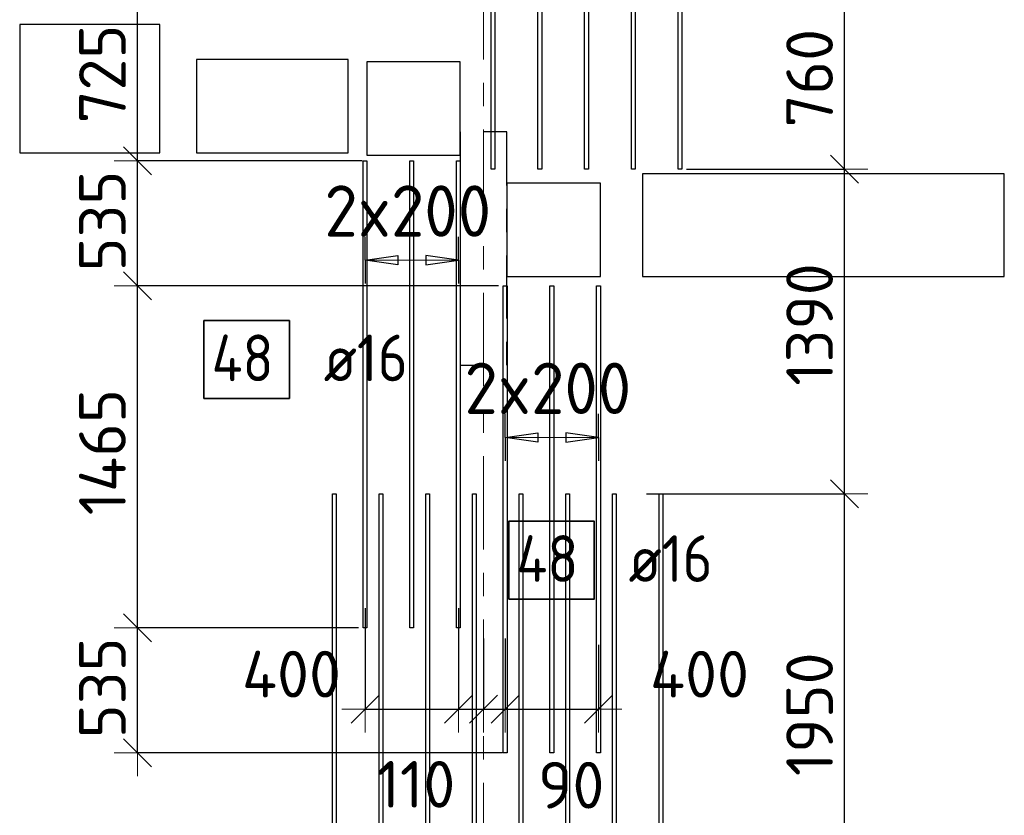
# Model space of a CAD drawing. Header units: metres. Extents: x -38 to 107, y -15 to 21.
# Tile 44 of 133: x 52.96 to 57.18, y 3.87 to 7.28. Entities that reach past the tile are written whole.
import ezdxf

# ---------------------------------------------------------------- set-up
doc = ezdxf.new("R2010")
doc.units = ezdxf.units.M
doc.header["$PDMODE"] = 65
for name, pattern in [('______11', [0.5, 0.4, -0.05, 0, -0.05]), ('______2', [0.0405, 0.03, -0.0105]), ('______5', [1.1, 0.8, -0.1, 0.1, -0.1])]:
    doc.linetypes.add(name, pattern=pattern)
for name, color, linetype, lineweight in [('XR$2$Осевая линия (1)', 7, '______5', 13), ('XR$4$Перекрытие (1)', 7, 'Continuous', 35), ('XR$4$Размерная линия (1)', 7, 'Continuous', 13)]:
    doc.layers.add(name, color=color, linetype=linetype, lineweight=lineweight)
for name, color, linetype, lineweight, true_color in [('XR$4$Арм.стержн.Доп. Арм верхн.зоны Х', 7, 'Continuous', 35, 0x8c8cff), ('XR$4$Арм.стержн.Доп. Арм. верхн.зоны У', 7, 'Continuous', 35, 0x739641), ('XR$6$Стена_ бетон несущ.', 7, 'Continuous', 70, 0xb4b496)]:
    doc.layers.add(name, color=color, linetype=linetype, lineweight=lineweight, true_color=true_color)
doc.styles.add('ISOCPEUR', font='txt')
doc.dimstyles.new('DIMSTYLE_3', dxfattribs={"dimtxt": 0.2, "dimasz": 0.2, "dimexe": 0, "dimexo": 0, "dimgap": 0.1, "dimtad": 2, "dimdec": 0, "dimlfac": 1000, "dimrnd": 5, "dimzin": 12, "dimdsep": 46, "dimtxsty": 'ISOCPEUR', "dimblk1": 'ALL_ML_STRICH', "dimblk2": 'ALL_ML_STRICH', "dimsah": 1, "dimcen": 0, "dimclrd": 7, "dimclre": 256, "dimclrt": 7, "dimadec": 0, "dimazin": 0, "dimtfac": 1, "dimtdec": 0, "dimtix": 1, "dimtmove": 2, "dimatfit": 3, "dimfxl": 0, "dimtzin": 0, "dimlwd": 0, "dimlwe": -3, "dimarcsym": 0})
doc.dimstyles.new('DIMSTYLE_33', dxfattribs={"dimtxt": 0.2, "dimasz": 0.2, "dimexe": 0, "dimexo": 0, "dimgap": 0.1, "dimtad": 2, "dimdec": 0, "dimlfac": 1000, "dimrnd": 5, "dimzin": 12, "dimdsep": 46, "dimtxsty": 'ISOCPEUR', "dimblk1": 'ALL_ML_STRICH', "dimblk2": 'ALL_ML_STRICH', "dimsah": 1, "dimcen": 0, "dimclrd": 7, "dimclre": 256, "dimclrt": 7, "dimadec": 0, "dimazin": 0, "dimtfac": 1, "dimtdec": 0, "dimtix": 1, "dimtmove": 2, "dimatfit": 3, "dimfxl": 0, "dimtvp": 1.2, "dimtzin": 0, "dimlwd": 0, "dimlwe": -3, "dimarcsym": 0})
doc.dimstyles.new('DIMSTYLE_34', dxfattribs={"dimtxt": 0.2, "dimasz": 0.2, "dimexe": 0, "dimexo": 0, "dimgap": 0.1, "dimtad": 0, "dimdec": 0, "dimlfac": 1000, "dimrnd": 5, "dimzin": 12, "dimdsep": 46, "dimtxsty": 'ISOCPEUR', "dimblk1": 'ALL_ML_STRICH', "dimblk2": 'ALL_ML_STRICH', "dimsah": 1, "dimcen": 0, "dimclrd": 7, "dimclre": 256, "dimclrt": 7, "dimadec": 0, "dimazin": 0, "dimtfac": 1, "dimtdec": 0, "dimtix": 1, "dimtmove": 2, "dimatfit": 3, "dimfxl": 0, "dimtvp": 1.2, "dimtzin": 0, "dimlwd": 0, "dimlwe": -3, "dimarcsym": 0})

# ---------------------------------------------------------------- blocks, each defined once
blk = doc.blocks.new('ALL_ML_STRICH')
at = {"color": 0, "linetype": 'ByBlock', "lineweight": -2}
for p, q in [((0, -0.5), (0, 0.5)), ((-0.3, -0.3), (0.3, 0.3)), ((-1, 0), (0.5, 0))]:
    blk.add_line(p, q, dxfattribs=at)
blk = doc.blocks.new('*D522')
at = {"layer": 'DEFPOINTS', "color": 7, "linetype": 'Continuous', "lineweight": 13, "transparency": 33554687}
for p in [(55.6278, 5.2486), (56.1181, 3.3), (56.4961, 3.3)]:
    blk.add_point(p, dxfattribs=at)
at = {"layer": 'XR$4$Размерная линия (1)', "color": 9, "linetype": 'Continuous', "lineweight": -2, "true_color": 0xc7c7c7, "transparency": 33554687}
for p, q in [((55.6478, 5.2486), (56.4961, 5.2486)), ((56.1381, 3.3), (56.4961, 3.3))]:
    blk.add_line(p, q, dxfattribs=at)
at = {"layer": 'XR$4$Размерная линия (1)', "color": 7, "linetype": 'Continuous', "lineweight": -2, "transparency": 33554687}
blk.add_line((56.4961, 3.3), (56.4961, 5.2486), dxfattribs=at)
at = {"layer": 'XR$4$Размерная линия (1)', "color": 7, "linetype": 'Continuous', "lineweight": 13, "transparency": 33554687, "xscale": 0.2, "yscale": 0.2, "zscale": 0.2}
for p, rotation in [((56.4961, 5.2486), 90), ((56.4961, 3.3), 270)]:
    blk.add_blockref('ALL_ML_STRICH', p, dxfattribs=dict(at, rotation=rotation))
at = {"layer": 'XR$4$Размерная линия (1)', "color": 7, "linetype": 'Continuous', "lineweight": 13, "transparency": 33554687, "insert": (56.3461, 4.3043), "char_height": 0.2, "width": 0.8, "attachment_point": 5, "rotation": 90, "style": 'ISOCPEUR'}
blk.add_mtext('\\A1;{1950}', dxfattribs=at)
blk = doc.blocks.new('*D523')
at = {"layer": 'DEFPOINTS', "color": 7, "linetype": 'Continuous', "lineweight": 13, "transparency": 33554687}
for p in [(55.7986, 6.6395), (55.6278, 5.2486), (56.4961, 5.2486)]:
    blk.add_point(p, dxfattribs=at)
at = {"layer": 'XR$4$Размерная линия (1)', "color": 9, "linetype": 'Continuous', "lineweight": -2, "true_color": 0xc7c7c7, "transparency": 33554687}
for p, q in [((55.8186, 6.6395), (56.4961, 6.6395)), ((55.6478, 5.2486), (56.4961, 5.2486))]:
    blk.add_line(p, q, dxfattribs=at)
at = {"layer": 'XR$4$Размерная линия (1)', "color": 7, "linetype": 'Continuous', "lineweight": -2, "transparency": 33554687}
blk.add_line((56.4961, 5.2486), (56.4961, 6.6395), dxfattribs=at)
at = {"layer": 'XR$4$Размерная линия (1)', "color": 7, "linetype": 'Continuous', "lineweight": 13, "transparency": 33554687, "xscale": 0.2, "yscale": 0.2, "zscale": 0.2}
for p, rotation in [((56.4961, 6.6395), 90), ((56.4961, 5.2486), 270)]:
    blk.add_blockref('ALL_ML_STRICH', p, dxfattribs=dict(at, rotation=rotation))
at = {"layer": 'XR$4$Размерная линия (1)', "color": 7, "linetype": 'Continuous', "lineweight": 13, "transparency": 33554687, "insert": (56.3461, 5.9741), "char_height": 0.2, "width": 0.8, "attachment_point": 5, "rotation": 90, "style": 'ISOCPEUR'}
blk.add_mtext('\\A1;{1390}', dxfattribs=at)
blk = doc.blocks.new('*D524')
at = {"layer": 'DEFPOINTS', "color": 7, "linetype": 'Continuous', "lineweight": 13, "transparency": 33554687}
for p in [(56.4289, 7.4), (55.7986, 6.6395), (56.4961, 6.6395)]:
    blk.add_point(p, dxfattribs=at)
at = {"layer": 'XR$4$Размерная линия (1)', "color": 9, "linetype": 'Continuous', "lineweight": -2, "true_color": 0xc7c7c7, "transparency": 33554687}
for p, q in [((56.4489, 7.4), (56.4961, 7.4)), ((55.8186, 6.6395), (56.4961, 6.6395))]:
    blk.add_line(p, q, dxfattribs=at)
at = {"layer": 'XR$4$Размерная линия (1)', "color": 7, "linetype": 'Continuous', "lineweight": -2, "transparency": 33554687}
blk.add_line((56.4961, 6.6395), (56.4961, 7.4), dxfattribs=at)
at = {"layer": 'XR$4$Размерная линия (1)', "color": 7, "linetype": 'Continuous', "lineweight": 13, "transparency": 33554687, "xscale": 0.2, "yscale": 0.2, "zscale": 0.2}
for p, rotation in [((56.4961, 7.4), 90), ((56.4961, 6.6395), 270)]:
    blk.add_blockref('ALL_ML_STRICH', p, dxfattribs=dict(at, rotation=rotation))
at = {"layer": 'XR$4$Размерная линия (1)', "color": 7, "linetype": 'Continuous', "lineweight": 13, "transparency": 33554687, "insert": (56.3461, 7.0298), "char_height": 0.2, "width": 0.6, "attachment_point": 5, "rotation": 90, "style": 'ISOCPEUR'}
blk.add_mtext('\\A1;{760}', dxfattribs=at)
blk = doc.blocks.new('*D531')
at = {"layer": 'DEFPOINTS', "color": 7, "linetype": 'Continuous', "lineweight": 13, "transparency": 33554687}
for p in [(54.4341, 4.6752), (53.4673, 4.1394), (55.0501, 4.1394)]:
    blk.add_point(p, dxfattribs=at)
at = {"layer": 'XR$4$Размерная линия (1)', "color": 9, "linetype": 'Continuous', "lineweight": -2, "true_color": 0xc7c7c7, "transparency": 33554687}
for p, q in [((54.4141, 4.6752), (53.4673, 4.6752)), ((55.0301, 4.1394), (53.4673, 4.1394))]:
    blk.add_line(p, q, dxfattribs=at)
at = {"layer": 'XR$4$Размерная линия (1)', "color": 7, "linetype": 'Continuous', "lineweight": -2, "transparency": 33554687}
blk.add_line((53.4673, 4.1394), (53.4673, 4.6752), dxfattribs=at)
at = {"layer": 'XR$4$Размерная линия (1)', "color": 7, "linetype": 'Continuous', "lineweight": 13, "transparency": 33554687, "xscale": 0.2, "yscale": 0.2, "zscale": 0.2}
for p, rotation in [((53.4673, 4.6752), 90), ((53.4673, 4.1394), 270)]:
    blk.add_blockref('ALL_ML_STRICH', p, dxfattribs=dict(at, rotation=rotation))
at = {"layer": 'XR$4$Размерная линия (1)', "color": 7, "linetype": 'Continuous', "lineweight": 13, "transparency": 33554687, "insert": (53.3173, 4.4173), "char_height": 0.2, "width": 0.6, "attachment_point": 5, "rotation": 90, "style": 'ISOCPEUR'}
blk.add_mtext('\\A1;{535}', dxfattribs=at)
blk = doc.blocks.new('*D532')
at = {"layer": 'DEFPOINTS', "color": 7, "linetype": 'Continuous', "lineweight": 13, "transparency": 33554687}
for p in [(55.0341, 6.1394), (53.4673, 4.6752), (54.4341, 4.6752)]:
    blk.add_point(p, dxfattribs=at)
at = {"layer": 'XR$4$Размерная линия (1)', "color": 9, "linetype": 'Continuous', "lineweight": -2, "true_color": 0xc7c7c7, "transparency": 33554687}
for p, q in [((55.0141, 6.1394), (53.4673, 6.1394)), ((54.4141, 4.6752), (53.4673, 4.6752))]:
    blk.add_line(p, q, dxfattribs=at)
at = {"layer": 'XR$4$Размерная линия (1)', "color": 7, "linetype": 'Continuous', "lineweight": -2, "transparency": 33554687}
blk.add_line((53.4673, 4.6752), (53.4673, 6.1394), dxfattribs=at)
at = {"layer": 'XR$4$Размерная линия (1)', "color": 7, "linetype": 'Continuous', "lineweight": 13, "transparency": 33554687, "xscale": 0.2, "yscale": 0.2, "zscale": 0.2}
for p, rotation in [((53.4673, 6.1394), 90), ((53.4673, 4.6752), 270)]:
    blk.add_blockref('ALL_ML_STRICH', p, dxfattribs=dict(at, rotation=rotation))
at = {"layer": 'XR$4$Размерная линия (1)', "color": 7, "linetype": 'Continuous', "lineweight": 13, "transparency": 33554687, "insert": (53.3173, 5.4273), "char_height": 0.2, "width": 0.8, "attachment_point": 5, "rotation": 90, "style": 'ISOCPEUR'}
blk.add_mtext('\\A1;{1465}', dxfattribs=at)
blk = doc.blocks.new('*D533')
at = {"layer": 'DEFPOINTS', "color": 7, "linetype": 'Continuous', "lineweight": 13, "transparency": 33554687}
for p in [(54.4501, 6.6752), (53.4673, 6.1394), (55.0341, 6.1394)]:
    blk.add_point(p, dxfattribs=at)
at = {"layer": 'XR$4$Размерная линия (1)', "color": 9, "linetype": 'Continuous', "lineweight": -2, "true_color": 0xc7c7c7, "transparency": 33554687}
for p, q in [((54.4301, 6.6752), (53.4673, 6.6752)), ((55.0141, 6.1394), (53.4673, 6.1394))]:
    blk.add_line(p, q, dxfattribs=at)
at = {"layer": 'XR$4$Размерная линия (1)', "color": 7, "linetype": 'Continuous', "lineweight": -2, "transparency": 33554687}
blk.add_line((53.4673, 6.1394), (53.4673, 6.6752), dxfattribs=at)
at = {"layer": 'XR$4$Размерная линия (1)', "color": 7, "linetype": 'Continuous', "lineweight": 13, "transparency": 33554687, "xscale": 0.2, "yscale": 0.2, "zscale": 0.2}
for p, rotation in [((53.4673, 6.6752), 90), ((53.4673, 6.1394), 270)]:
    blk.add_blockref('ALL_ML_STRICH', p, dxfattribs=dict(at, rotation=rotation))
at = {"layer": 'XR$4$Размерная линия (1)', "color": 7, "linetype": 'Continuous', "lineweight": 13, "transparency": 33554687, "insert": (53.3173, 6.4173), "char_height": 0.2, "width": 0.6, "attachment_point": 5, "rotation": 90, "style": 'ISOCPEUR'}
blk.add_mtext('\\A1;{535}', dxfattribs=at)
blk = doc.blocks.new('*D534')
at = {"layer": 'DEFPOINTS', "color": 7, "linetype": 'Continuous', "lineweight": 13, "transparency": 33554687}
for p in [(53.615, 7.4), (53.4673, 6.6752), (54.4501, 6.6752)]:
    blk.add_point(p, dxfattribs=at)
at = {"layer": 'XR$4$Размерная линия (1)', "color": 9, "linetype": 'Continuous', "lineweight": -2, "true_color": 0xc7c7c7, "transparency": 33554687}
for p, q in [((53.595, 7.4), (53.4673, 7.4)), ((54.4301, 6.6752), (53.4673, 6.6752))]:
    blk.add_line(p, q, dxfattribs=at)
at = {"layer": 'XR$4$Размерная линия (1)', "color": 7, "linetype": 'Continuous', "lineweight": -2, "transparency": 33554687}
blk.add_line((53.4673, 6.6752), (53.4673, 7.4), dxfattribs=at)
at = {"layer": 'XR$4$Размерная линия (1)', "color": 7, "linetype": 'Continuous', "lineweight": 13, "transparency": 33554687, "xscale": 0.2, "yscale": 0.2, "zscale": 0.2}
for p, rotation in [((53.4673, 7.4), 90), ((53.4673, 6.6752), 270)]:
    blk.add_blockref('ALL_ML_STRICH', p, dxfattribs=dict(at, rotation=rotation))
at = {"layer": 'XR$4$Размерная линия (1)', "color": 7, "linetype": 'Continuous', "lineweight": 13, "transparency": 33554687, "insert": (53.3173, 7.0476), "char_height": 0.2, "width": 0.6, "attachment_point": 5, "rotation": 90, "style": 'ISOCPEUR'}
blk.add_mtext('\\A1;{725}', dxfattribs=at)
blk = doc.blocks.new('*D559')
at = {"layer": 'DEFPOINTS', "color": 7, "linetype": 'Continuous', "lineweight": 13, "transparency": 33554687}
for p in [(54.4421, 4.7796), (54.8421, 4.7796), (54.4421, 4.3261)]:
    blk.add_point(p, dxfattribs=at)
at = {"layer": 'XR$4$Размерная линия (1)', "color": 9, "linetype": 'Continuous', "lineweight": -2, "true_color": 0xc7c7c7, "transparency": 33554687}
for p, q in [((54.4421, 4.7596), (54.4421, 4.3261)), ((54.8421, 4.7596), (54.8421, 4.3261))]:
    blk.add_line(p, q, dxfattribs=at)
at = {"layer": 'XR$4$Размерная линия (1)', "color": 7, "linetype": 'Continuous', "lineweight": -2, "transparency": 33554687}
blk.add_line((54.4421, 4.3261), (54.8421, 4.3261), dxfattribs=at)
at = {"layer": 'XR$4$Размерная линия (1)', "color": 7, "linetype": 'Continuous', "lineweight": 13, "transparency": 33554687, "xscale": 0.2, "yscale": 0.2, "zscale": 0.2, "rotation": 180}
blk.add_blockref('ALL_ML_STRICH', (54.4421, 4.3261), dxfattribs=at)
at = {"layer": 'XR$4$Размерная линия (1)', "color": 7, "linetype": 'Continuous', "lineweight": 13, "transparency": 33554687, "xscale": 0.2, "yscale": 0.2, "zscale": 0.2}
blk.add_blockref('ALL_ML_STRICH', (54.8421, 4.3261), dxfattribs=at)
at = {"layer": 'XR$4$Размерная линия (1)', "color": 7, "linetype": 'Continuous', "lineweight": 13, "transparency": 33554687, "insert": (54.127, 4.4763), "char_height": 0.2, "width": 0.6, "attachment_point": 5, "style": 'ISOCPEUR'}
blk.add_mtext('\\A1;{400}', dxfattribs=at)
blk = doc.blocks.new('*D560')
at = {"layer": 'DEFPOINTS', "color": 7, "linetype": 'Continuous', "lineweight": 13, "transparency": 33554687}
for p in [(54.8421, 4.7796), (54.95, 4.6483), (54.8421, 4.3261)]:
    blk.add_point(p, dxfattribs=at)
at = {"layer": 'XR$4$Размерная линия (1)', "color": 9, "linetype": 'Continuous', "lineweight": -2, "true_color": 0xc7c7c7, "transparency": 33554687}
for p, q in [((54.8421, 4.7596), (54.8421, 4.3261)), ((54.95, 4.6283), (54.95, 4.3261))]:
    blk.add_line(p, q, dxfattribs=at)
at = {"layer": 'XR$4$Размерная линия (1)', "color": 7, "linetype": 'Continuous', "lineweight": -2, "transparency": 33554687}
blk.add_line((54.8421, 4.3261), (54.95, 4.3261), dxfattribs=at)
at = {"layer": 'XR$4$Размерная линия (1)', "color": 7, "linetype": 'Continuous', "lineweight": 13, "transparency": 33554687, "xscale": 0.2, "yscale": 0.2, "zscale": 0.2, "rotation": 180}
blk.add_blockref('ALL_ML_STRICH', (54.8421, 4.3261), dxfattribs=at)
at = {"layer": 'XR$4$Размерная линия (1)', "color": 7, "linetype": 'Continuous', "lineweight": 13, "transparency": 33554687, "xscale": 0.2, "yscale": 0.2, "zscale": 0.2}
blk.add_blockref('ALL_ML_STRICH', (54.95, 4.3261), dxfattribs=at)
at = {"layer": 'XR$4$Размерная линия (1)', "color": 7, "linetype": 'Continuous', "lineweight": 13, "transparency": 33554687, "insert": (54.66, 4.0042), "char_height": 0.2, "width": 0.6, "attachment_point": 5, "style": 'ISOCPEUR'}
blk.add_mtext('\\A1;{110}', dxfattribs=at)
blk = doc.blocks.new('*D561')
at = {"layer": 'DEFPOINTS', "color": 7, "linetype": 'Continuous', "lineweight": 13, "transparency": 33554687}
for p in [(54.95, 4.6483), (55.0421, 4.6483), (54.95, 4.3261)]:
    blk.add_point(p, dxfattribs=at)
at = {"layer": 'XR$4$Размерная линия (1)', "color": 9, "linetype": 'Continuous', "lineweight": -2, "true_color": 0xc7c7c7, "transparency": 33554687}
for p, q in [((54.95, 4.6283), (54.95, 4.3261)), ((55.0421, 4.6283), (55.0421, 4.3261))]:
    blk.add_line(p, q, dxfattribs=at)
at = {"layer": 'XR$4$Размерная линия (1)', "color": 7, "linetype": 'Continuous', "lineweight": -2, "transparency": 33554687}
blk.add_line((54.95, 4.3261), (55.0421, 4.3261), dxfattribs=at)
at = {"layer": 'XR$4$Размерная линия (1)', "color": 7, "linetype": 'Continuous', "lineweight": 13, "transparency": 33554687, "xscale": 0.2, "yscale": 0.2, "zscale": 0.2}
blk.add_blockref('ALL_ML_STRICH', (55.0421, 4.3261), dxfattribs=at)
at = {"layer": 'XR$4$Размерная линия (1)', "color": 7, "linetype": 'Continuous', "lineweight": 13, "transparency": 33554687, "xscale": 0.2, "yscale": 0.2, "zscale": 0.2, "rotation": 180}
blk.add_blockref('ALL_ML_STRICH', (54.95, 4.3261), dxfattribs=at)
at = {"layer": 'XR$4$Размерная линия (1)', "color": 7, "linetype": 'Continuous', "lineweight": 13, "transparency": 33554687, "insert": (55.3252, 4.0005), "char_height": 0.2, "width": 0.4, "attachment_point": 5, "style": 'ISOCPEUR'}
blk.add_mtext('\\A1;{90}', dxfattribs=at)
blk = doc.blocks.new('*D562')
at = {"layer": 'DEFPOINTS', "color": 7, "linetype": 'Continuous', "lineweight": 13, "transparency": 33554687}
for p in [(55.0421, 4.6483), (55.4421, 4.6212), (55.0421, 4.3261)]:
    blk.add_point(p, dxfattribs=at)
at = {"layer": 'XR$4$Размерная линия (1)', "color": 9, "linetype": 'Continuous', "lineweight": -2, "true_color": 0xc7c7c7, "transparency": 33554687}
for p, q in [((55.0421, 4.6283), (55.0421, 4.3261)), ((55.4421, 4.6012), (55.4421, 4.3261))]:
    blk.add_line(p, q, dxfattribs=at)
at = {"layer": 'XR$4$Размерная линия (1)', "color": 7, "linetype": 'Continuous', "lineweight": -2, "transparency": 33554687}
blk.add_line((55.0421, 4.3261), (55.4421, 4.3261), dxfattribs=at)
at = {"layer": 'XR$4$Размерная линия (1)', "color": 7, "linetype": 'Continuous', "lineweight": 13, "transparency": 33554687, "xscale": 0.2, "yscale": 0.2, "zscale": 0.2, "rotation": 180}
blk.add_blockref('ALL_ML_STRICH', (55.0421, 4.3261), dxfattribs=at)
at = {"layer": 'XR$4$Размерная линия (1)', "color": 7, "linetype": 'Continuous', "lineweight": 13, "transparency": 33554687, "xscale": 0.2, "yscale": 0.2, "zscale": 0.2}
blk.add_blockref('ALL_ML_STRICH', (55.4421, 4.3261), dxfattribs=at)
at = {"layer": 'XR$4$Размерная линия (1)', "color": 7, "linetype": 'Continuous', "lineweight": 13, "transparency": 33554687, "insert": (55.8746, 4.4761), "char_height": 0.2, "width": 0.6, "attachment_point": 5, "style": 'ISOCPEUR'}
blk.add_mtext('\\A1;{400}', dxfattribs=at)

msp = doc.modelspace()

# ---------------------------------------------------------------- linework, layer by layer
at = {"layer": 'XR$2$Осевая линия (1)', "color": 253, "linetype": '______11', "lineweight": 13, "true_color": 0xa0a0a0, "transparency": 33554687}
msp.add_line((54.95, -3.39), (54.95, 8.98), dxfattribs=at)
at = {"layer": 'XR$4$Арм.стержн.Доп. Арм верхн.зоны Х', "color": 7, "linetype": 'Continuous', "lineweight": 25, "transparency": 33554687}
for points in [[(54.302, 1.3486), (54.302, 5.2486), (54.318, 5.2486), (54.318, 1.3486), (54.302, 1.3486)], [(54.502, 1.3486), (54.502, 5.2486), (54.518, 5.2486), (54.518, 1.3486), (54.502, 1.3486)], [(54.702, 1.3486), (54.702, 5.2486), (54.718, 5.2486), (54.718, 1.3486), (54.702, 1.3486)], [(54.902, 1.3486), (54.902, 5.2486), (54.918, 5.2486), (54.918, 1.3486), (54.902, 1.3486)], [(55.102, 1.3486), (55.102, 5.2486), (55.118, 5.2486), (55.118, 1.3486), (55.102, 1.3486)], [(55.302, 1.3486), (55.302, 5.2486), (55.318, 5.2486), (55.318, 1.3486), (55.302, 1.3486)], [(55.502, 1.3486), (55.502, 5.2486), (55.518, 5.2486), (55.518, 1.3486), (55.502, 1.3486)], [(55.702, 1.3486), (55.702, 5.2486), (55.718, 5.2486), (55.718, 1.3486), (55.702, 1.3486)]]:
    msp.add_lwpolyline(points, dxfattribs=at)
at = {"layer": 'XR$4$Арм.стержн.Доп. Арм. верхн.зоны У', "color": 253, "linetype": 'Continuous', "lineweight": -3, "true_color": 0xa0a0a0, "transparency": 33554687}
for p, q in [((54.4421, 6.2503), (54.4421, 6.3503)), ((54.8421, 6.2503), (54.8421, 6.3503)), ((54.4421, 6.2503), (54.4421, 6.1503)), ((54.8421, 6.2503), (54.8421, 6.1503)), ((55.0421, 5.4908), (55.0421, 5.5908)), ((55.4421, 5.4908), (55.4421, 5.5908)), ((55.0421, 5.4908), (55.0421, 5.3908)), ((55.4421, 5.4908), (55.4421, 5.3908))]:
    msp.add_line(p, q, dxfattribs=at)
at = {"layer": 'XR$4$Арм.стержн.Доп. Арм. верхн.зоны У', "color": 7, "linetype": 'Continuous', "lineweight": 25, "transparency": 33554687}
for p, q in [((54.4421, 6.2503), (54.5821, 6.2703)), ((54.5821, 6.2303), (54.4421, 6.2503)), ((54.5821, 6.2703), (54.5821, 6.2303)), ((54.8421, 6.2503), (54.7021, 6.2703)), ((54.7021, 6.2703), (54.7021, 6.2303)), ((54.7021, 6.2303), (54.8421, 6.2503)), ((55.0421, 5.4908), (55.1821, 5.5108)), ((55.1821, 5.4708), (55.0421, 5.4908)), ((55.1821, 5.5108), (55.1821, 5.4708)), ((55.4421, 5.4908), (55.3021, 5.5108)), ((55.3021, 5.5108), (55.3021, 5.4708)), ((55.3021, 5.4708), (55.4421, 5.4908))]:
    msp.add_line(p, q, dxfattribs=at)
at = {"layer": 'XR$4$Арм.стержн.Доп. Арм. верхн.зоны У', "color": 7, "linetype": 'Continuous', "lineweight": 13, "transparency": 33554687}
for p, q in [((54.4421, 6.2503), (54.4421, 6.2503)), ((54.4421, 6.2503), (54.8421, 6.2503)), ((54.8421, 6.2503), (54.8421, 6.2503)), ((55.0421, 5.4908), (55.0421, 5.4908)), ((55.0421, 5.4908), (55.4421, 5.4908)), ((55.4421, 5.4908), (55.4421, 5.4908))]:
    msp.add_line(p, q, dxfattribs=at)
at = {"layer": 'XR$4$Арм.стержн.Доп. Арм. верхн.зоны У', "color": 7, "linetype": 'Continuous', "lineweight": 25, "transparency": 33554687}
for points in [[(54.9826, 6.6395), (54.9826, 8.6395), (54.9986, 8.6395), (54.9986, 6.6395), (54.9826, 6.6395)], [(55.1826, 6.6395), (55.1826, 8.6395), (55.1986, 8.6395), (55.1986, 6.6395), (55.1826, 6.6395)], [(55.3826, 6.6395), (55.3826, 8.6395), (55.3986, 8.6395), (55.3986, 6.6395), (55.3826, 6.6395)], [(55.5826, 6.6395), (55.5826, 8.6395), (55.5986, 8.6395), (55.5986, 6.6395), (55.5826, 6.6395)], [(55.7826, 6.6395), (55.7826, 8.6395), (55.7986, 8.6395), (55.7986, 6.6395), (55.7826, 6.6395)], [(54.4501, 6.6752), (54.4501, 4.6752), (54.4341, 4.6752), (54.4341, 6.6752), (54.4501, 6.6752)], [(54.6501, 6.6752), (54.6501, 4.6752), (54.6341, 4.6752), (54.6341, 6.6752), (54.6501, 6.6752)], [(54.8501, 6.6752), (54.8501, 4.6752), (54.8341, 4.6752), (54.8341, 6.6752), (54.8501, 6.6752)], [(55.0501, 6.1394), (55.0501, 4.1394), (55.0341, 4.1394), (55.0341, 6.1394), (55.0501, 6.1394)], [(55.2501, 6.1394), (55.2501, 4.1394), (55.2341, 4.1394), (55.2341, 6.1394), (55.2501, 6.1394)], [(55.4501, 6.1394), (55.4501, 4.1394), (55.4341, 4.1394), (55.4341, 6.1394), (55.4501, 6.1394)]]:
    msp.add_lwpolyline(points, dxfattribs=at)
at = {"layer": 'XR$4$Арм.стержн.Доп. Арм. верхн.зоны У', "color": 7, "linetype": 'Continuous', "lineweight": 35, "transparency": 33554687}
for points in [[(53.7517, 5.6577), (54.1183, 5.6577), (54.1183, 5.991), (53.7517, 5.991), (53.7517, 5.6577)], [(55.0574, 4.7979), (55.4241, 4.7979), (55.4241, 5.1313), (55.0574, 5.1313), (55.0574, 4.7979)]]:
    msp.add_lwpolyline(points, dxfattribs=at)
at = {"layer": 'XR$4$Перекрытие (1)', "color": 7, "linetype": 'Continuous', "lineweight": 25, "transparency": 33554687}
for p, q in [((52.963, 7.2601), (52.963, 6.7101)), ((53.563, 7.2601), (52.963, 7.2601)), ((53.563, 6.7101), (53.563, 7.2601)), ((53.72, 7.1102), (53.72, 6.7102)), ((54.37, 7.1102), (53.72, 7.1102)), ((54.37, 6.7102), (54.37, 7.1102)), ((54.4501, 7.1002), (54.4501, 6.7002)), ((54.8501, 7.1002), (54.4501, 7.1002)), ((54.8501, 6.7002), (54.8501, 7.1002)), ((52.963, 6.7101), (53.563, 6.7101)), ((53.72, 6.7102), (54.37, 6.7102)), ((54.4501, 6.7002), (54.8501, 6.7002)), ((55.45, 6.5803), (55.05, 6.5802)), ((55.05, 6.5802), (55.05, 6.1802)), ((55.45, 6.1803), (55.45, 6.5803)), ((55.63, 6.6202), (55.63, 6.1802)), ((57.18, 6.6202), (55.63, 6.6202)), ((57.18, 6.1802), (57.18, 6.6202)), ((55.05, 6.1802), (55.45, 6.1803)), ((55.63, 6.1802), (57.18, 6.1802))]:
    msp.add_line(p, q, dxfattribs=at)
at = {"layer": 'XR$6$Стена_ бетон несущ.', "color": 253, "linetype": '______2', "lineweight": -3, "true_color": 0xa0a0a0, "transparency": 33554687}
for p, q in [((55.05, 6.8), (54.85, 6.8)), ((54.85, 6.8), (54.85, 6.7)), ((55.05, 6.6999), (55.05, 6.8)), ((54.85, 6.7), (54.85, 6.5)), ((55.05, 6.6199), (55.05, 6.6999)), ((55.05, 6.1699), (55.05, 6.6199)), ((54.85, 6.5), (54.85, 6.15)), ((55.05, 6.0899), (55.05, 6.1699)), ((54.85, 6.15), (54.85, 6.07)), ((55.05, 5.8), (55.05, 6.0899)), ((54.85, 6.07), (54.85, 5.8)), ((54.85, 5.8), (55.05, 5.8))]:
    msp.add_line(p, q, dxfattribs=at)

# ---------------------------------------------------------------- texts
at = {"layer": 'XR$4$Арм.стержн.Доп. Арм. верхн.зоны У', "color": 7, "linetype": 'Continuous', "lineweight": 13, "transparency": 33554687, "char_height": 0.22, "width": 0.873359, "attachment_point": 7, "style": 'ISOCPEUR'}
for insert in [(54.2681, 6.3503), (54.8681, 5.5908)]:
    msp.add_mtext('\\W0.95;2x200', dxfattribs=dict(at, insert=insert))
at = {"layer": 'XR$4$Арм.стержн.Доп. Арм. верхн.зоны У', "color": 7, "linetype": 'Continuous', "lineweight": 25, "transparency": 33554687, "char_height": 0.2, "attachment_point": 7, "style": 'ISOCPEUR'}
for s, insert, width in [('\\W0.88;48', (53.785, 5.731), 0.387995), ('\\W0.89; ø16 ', (54.1517, 5.731), 0.749105), ('\\W0.88;48', (55.0907, 4.8713), 0.387995), ('\\W0.89; ø16 ', (55.4574, 4.8713), 0.749105)]:
    msp.add_mtext(s, dxfattribs=dict(at, insert=insert, width=width))

# ---------------------------------------------------------------- dimensions: what is measured, and where the dimension line sits
at = {"layer": 'XR$4$Размерная линия (1)', "color": 7, "linetype": 'Continuous', "lineweight": 13, "transparency": 33554687}
for base, p1, p2, dimstyle, picture, middle in [((53.4673, 7.4), (54.4301, 6.6752), (53.595, 7.4), 'DIMSTYLE_3', '*D534', (53.3173, 7.0476)), ((56.49611, 7.4), (55.81857, 6.63951), (56.44888, 7.4), 'DIMSTYLE_3', '*D524', (56.34611, 7.02975)), ((53.4673, 6.6752), (55.0141, 6.1394), (54.4301, 6.6752), 'DIMSTYLE_33', '*D533', (53.3173, 6.4173)), ((56.4961, 6.6395), (55.6478, 5.2486), (55.8186, 6.6395), 'DIMSTYLE_3', '*D523', (56.3461, 5.9741)), ((53.4673, 6.1394), (54.4141, 4.6752), (55.0141, 6.1394), 'DIMSTYLE_3', '*D532', (53.3173, 5.4273)), ((56.4961, 5.2486), (56.1381, 3.3), (55.6478, 5.2486), 'DIMSTYLE_3', '*D522', (56.3461, 4.3043)), ((53.4673, 4.6752), (55.0301, 4.1394), (54.4141, 4.6752), 'DIMSTYLE_33', '*D531', (53.3173, 4.4173))]:
    dim = msp.add_linear_dim(base=base, p1=p1, p2=p2, angle=90, dimstyle=dimstyle, override={"dimpost": '<>', "dimclrd": 7, "dimclre": 9, "dimclrt": 7, "dimlwd": 0, "dimlwe": 65533}, dxfattribs=at)
    dim.commit()
    dim.dimension.update_dxf_attribs({"geometry": picture, "text_midpoint": middle, "dimtype": 160})
for base, p1, p2, dimstyle, picture, middle in [((54.8421, 4.3261), (54.4421, 4.7596), (54.8421, 4.7596), 'DIMSTYLE_33', '*D559', (54.127, 4.4763)), ((54.95, 4.3261), (54.8421, 4.7596), (54.95, 4.6283), 'DIMSTYLE_34', '*D560', (54.66, 4.0042)), ((55.0421, 4.3261), (54.95, 4.6283), (55.0421, 4.6283), 'DIMSTYLE_34', '*D561', (55.3252, 4.0005)), ((55.4421, 4.3261), (55.0421, 4.6283), (55.4421, 4.6012), 'DIMSTYLE_33', '*D562', (55.8746, 4.4761))]:
    dim = msp.add_linear_dim(base=base, p1=p1, p2=p2, dimstyle=dimstyle, override={"dimpost": '<>', "dimclrd": 7, "dimclre": 9, "dimclrt": 7, "dimlwd": 0, "dimlwe": 65533}, dxfattribs=at)
    dim.commit()
    dim.dimension.update_dxf_attribs({"geometry": picture, "text_midpoint": middle, "dimtype": 160})

doc.saveas('drawing.dxf')
